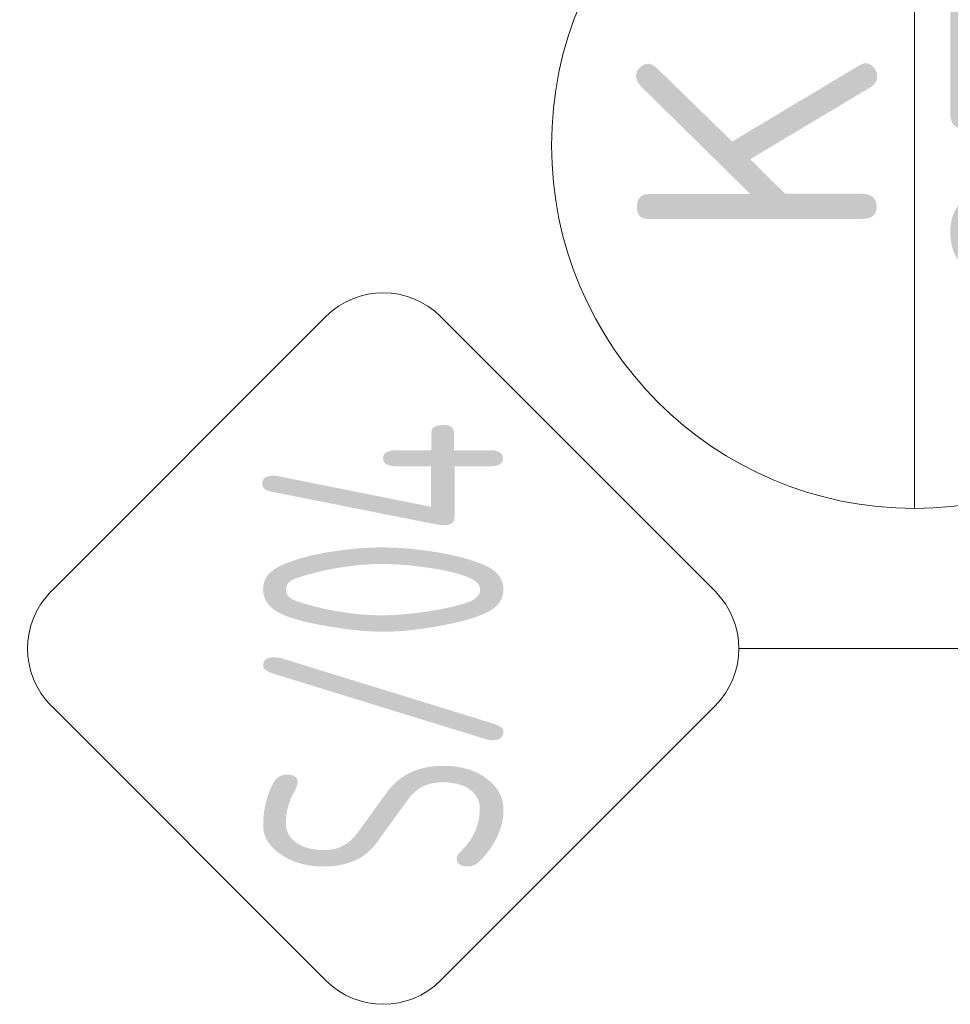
# Model space of a CAD drawing. Header units: millimetres. Extents: x -916886 to 3713765, y -2985421 to 1675785.
# Tile 236 of 256: x 201808 to 203357, y 254638 to 256277. Entities that reach past the tile are written whole.
import ezdxf
from ezdxf.enums import TextEntityAlignment as Align

# ---------------------------------------------------------------- set-up
doc = ezdxf.new("R2010")
doc.units = ezdxf.units.MM
doc.layers.add('A99_N_znaceni 200', color=5, linetype='Continuous', lineweight=5)
doc.styles.add('A99_popis', font='isocpeur.ttf')

# ---------------------------------------------------------------- blocks, each defined once
blk = doc.blocks.new('*U78')
at = {"color": 0}
for p, q in [((-0.721, 4.139), (-4.149, 0.711)), ((4.139, 0.711), (0.711, 4.139)), ((-4.149, -0.721), (-0.721, -4.149)), ((0.711, -4.149), (4.139, -0.721)), ((-0.005, -4.445), (-0.005, -22.035))]:
    blk.add_line(p, q, dxfattribs=at)
for centre, start, end in [((-0.005, 3.424), 45, 135), ((-3.433, -0.005), 135, 225), ((3.424, -0.005), 315, 45), ((-0.005, -3.433), 225, 315)]:
    blk.add_arc(centre, 1.012, start, end, dxfattribs=at)
at = {"color": 0, "linetype": 'ByBlock', "style": 'A99_popis', "width": 0.953108}
blk.add_attdef('SKLADBA', text='', height=3, rotation=0.0103, dxfattribs=at).set_placement((-2.863, -1.506), (2.855, -1.505), align=Align.FIT)
blk = doc.blocks.new('*U20')
at = {"color": 0, "linetype": 'ByBlock'}
blk.add_line((-3.0199, 0), (3.0199, 0), dxfattribs=at)
blk.add_circle((0, 0), 3.0199, dxfattribs=at)
at = {"color": 0, "linetype": 'ByBlock', "style": 'A99_popis'}
for tag, p in [('KATEGORIE', (0, 1.31)), ('PRVEK', (0, -1.2979))]:
    blk.add_attdef(tag, text='', height=2, dxfattribs=at).set_placement(p, align=Align.MIDDLE_CENTER)

msp = doc.modelspace()

# ---------------------------------------------------------------- block references
at = {"layer": 'A99_N_znaceni 200', "xscale": 200, "yscale": 200, "zscale": 200, "rotation": 90.00000000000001}
msp.add_blockref('*U20', (203297.5, 256067.5), dxfattribs=at).add_auto_attribs({'KATEGORIE': 'K', 'PRVEK': '05'})
at = {"layer": 'A99_N_znaceni 200', "lineweight": 5}
ref = msp.add_blockref('*U78', (202412.7, 255231), dxfattribs=dict(at, xscale=133.3, yscale=133.3, zscale=133.3, rotation=89.99999999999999))
ref.add_attrib('SKLADBA', 'S/04', dxfattribs={"layer": '0', "color": 0, "linetype": 'ByBlock', "height": 400, "rotation": 90.0103, "style": 'A99_popis', "width": 0.635246}).set_placement((202613.5, 254849.3), (202613.3, 255611.6), align=Align.FIT)

doc.saveas('drawing.dxf')
